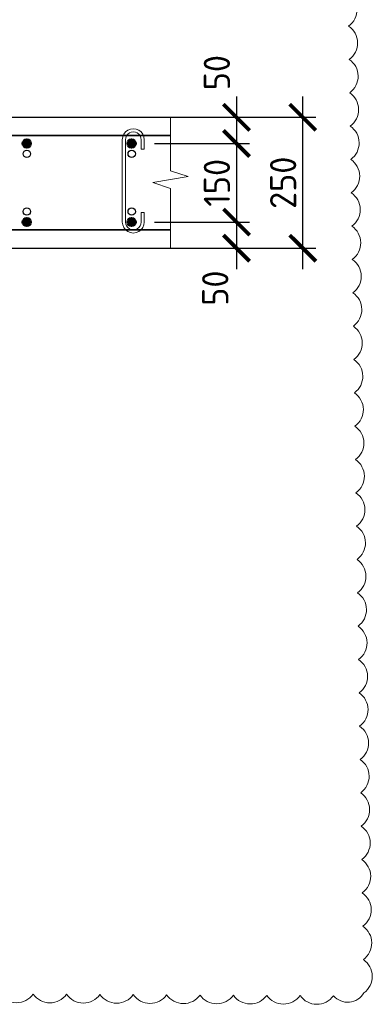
# Model space of a CAD drawing. Header units: millimetres. Extents: x 349531 to 1063351, y -131924 to 96186.
# Tile 27 of 230: x 466758 to 470122, y -61486 to -52085. Entities that reach past the tile are written whole.
import ezdxf

# ---------------------------------------------------------------- set-up
doc = ezdxf.new("R2010")
doc.units = ezdxf.units.MM
for name, color, linetype, lineweight in [('0.35 ___', 243, 'Continuous', 35), ('0.4 ___', 121, 'Continuous', 40), ('Арм_шпильки', 143, 'Continuous', 18), ('Арматура', 152, 'Continuous', 40), ('РАЗМЕРЫ', 1, 'Continuous', 9)]:
    doc.layers.add(name, color=color, linetype=linetype, lineweight=lineweight)
doc.styles.add('GOST 2.304', font='CS_Gost2304.shx')
doc.styles.add('GOST-2.304_Type-B', font='GOST_Common.ttf')
doc.dimstyles.new('СПДС', dxfattribs={"dimscale": 100, "dimtxt": 2.5, "dimasz": 2.5, "dimexe": 1.25, "dimexo": 0, "dimtad": 1, "dimdec": 0, "dimtxsty": 'GOST-2.304_Type-B', "dimblk": 'ARCHTICK', "dimcen": 2.5, "dimdle": 2, "dimadec": 0, "dimazin": 2, "dimtfac": 0.75, "dimtdec": 0, "dimtmove": 1, "dimatfit": 3, "dimfxl": 1, "dimtolj": 1, "dimarcsym": 1})

# ---------------------------------------------------------------- blocks, each defined once
blk = doc.blocks.new('_ArchTick')
at = {"color": 0, "linetype": 'ByBlock', "const_width": 0.15}
blk.add_lwpolyline([(-0.5, -0.5), (0.5, 0.5)], dxfattribs=at)
blk = doc.blocks.new('*D1114')
at = {"layer": 'DEFPOINTS', "color": 0, "transparency": 16777216}
for p in [(468195.7, -53017), (468045.4, -53267), (468826.4, -53267)]:
    blk.add_point(p, dxfattribs=at)
at = {"layer": 'РАЗМЕРЫ', "color": 0, "lineweight": -2, "transparency": 16777216}
for p, q in [((468826.4, -52817), (468826.4, -53467)), ((468195.7, -53017), (468951.4, -53017)), ((468045.4, -53267), (468951.4, -53267))]:
    blk.add_line(p, q, dxfattribs=at)
at = {"layer": 'РАЗМЕРЫ', "color": 0, "lineweight": -2, "transparency": 16777216, "xscale": 250, "yscale": 250, "zscale": 250}
for p, rotation in [((468826.4, -53017), 90), ((468826.4, -53267), 270)]:
    blk.add_blockref('_ArchTick', p, dxfattribs=dict(at, rotation=rotation))
at = {"layer": 'РАЗМЕРЫ', "color": 0, "transparency": 16777216, "insert": (468638.9, -52590.4), "char_height": 250, "attachment_point": 5, "rotation": 90, "style": 'GOST-2.304_Type-B'}
blk.add_mtext('\\A1;50', dxfattribs=at)
blk = doc.blocks.new('*D1115')
at = {"layer": 'DEFPOINTS', "color": 0, "transparency": 16777216}
for p in [(468045.4, -53267), (468045.4, -54017), (468826.4, -54017)]:
    blk.add_point(p, dxfattribs=at)
at = {"layer": 'РАЗМЕРЫ', "color": 0, "lineweight": -2, "transparency": 16777216}
for p, q in [((468826.4, -53067), (468826.4, -54217)), ((468045.4, -53267), (468951.4, -53267)), ((468045.4, -54017), (468951.4, -54017))]:
    blk.add_line(p, q, dxfattribs=at)
at = {"layer": 'РАЗМЕРЫ', "color": 0, "lineweight": -2, "transparency": 16777216, "xscale": 250, "yscale": 250, "zscale": 250}
for p, rotation in [((468826.4, -53267), 90), ((468826.4, -54017), 270)]:
    blk.add_blockref('_ArchTick', p, dxfattribs=dict(at, rotation=rotation))
at = {"layer": 'РАЗМЕРЫ', "color": 0, "transparency": 16777216, "insert": (468638.9, -53642), "char_height": 250, "attachment_point": 5, "rotation": 90, "style": 'GOST-2.304_Type-B'}
blk.add_mtext('\\A1;150', dxfattribs=at)
blk = doc.blocks.new('*D1116')
at = {"layer": 'DEFPOINTS', "color": 0, "transparency": 16777216}
for p in [(468045.4, -54017), (468195.7, -54267), (468826.4, -54267)]:
    blk.add_point(p, dxfattribs=at)
at = {"layer": 'РАЗМЕРЫ', "color": 0, "lineweight": -2, "transparency": 16777216}
for p, q in [((468826.4, -53817), (468826.4, -54467)), ((468045.4, -54017), (468951.4, -54017)), ((468195.7, -54267), (468951.4, -54267))]:
    blk.add_line(p, q, dxfattribs=at)
at = {"layer": 'РАЗМЕРЫ', "color": 0, "lineweight": -2, "transparency": 16777216, "xscale": 250, "yscale": 250, "zscale": 250}
for p, rotation in [((468826.4, -54017), 90), ((468826.4, -54267), 270)]:
    blk.add_blockref('_ArchTick', p, dxfattribs=dict(at, rotation=rotation))
at = {"layer": 'РАЗМЕРЫ', "color": 0, "transparency": 16777216, "insert": (468623.4, -54648.2), "char_height": 250, "attachment_point": 5, "rotation": 90, "style": 'GOST-2.304_Type-B'}
blk.add_mtext('\\A1;50', dxfattribs=at)
blk = doc.blocks.new('*D1117')
at = {"layer": 'DEFPOINTS', "color": 0, "transparency": 16777216}
for p in [(468195.7, -53017), (469458.8, -53017), (468195.7, -54267)]:
    blk.add_point(p, dxfattribs=at)
at = {"layer": 'РАЗМЕРЫ', "color": 0, "lineweight": -2, "transparency": 16777216}
for p, q in [((469458.8, -54467), (469458.8, -52817)), ((468195.7, -53017), (469583.8, -53017)), ((468195.7, -54267), (469583.8, -54267))]:
    blk.add_line(p, q, dxfattribs=at)
at = {"layer": 'РАЗМЕРЫ', "color": 0, "lineweight": -2, "transparency": 16777216, "xscale": 250, "yscale": 250, "zscale": 250}
for p, rotation in [((469458.8, -53017), 90), ((469458.8, -54267), 270)]:
    blk.add_blockref('_ArchTick', p, dxfattribs=dict(at, rotation=rotation))
at = {"layer": 'РАЗМЕРЫ', "color": 0, "transparency": 16777216, "insert": (469271.3, -53642), "char_height": 250, "attachment_point": 5, "rotation": 90, "style": 'GOST-2.304_Type-B'}
blk.add_mtext('\\A1;250', dxfattribs=at)
blk = doc.blocks.new('*U487')
for p, q in [((6, 24.2), (12.8, 27)), ((12.8, 27), (20, 28)), ((44, 28), (20, 28)), ((44, 20), (44, 28)), ((205.6, 28), (229.6, 28)), ((205.6, 20), (205.6, 28)), ((236.8, 27), (229.6, 28)), ((243.6, 24.2), (236.8, 27)), ((-8, 0), (-7, 7.2)), ((-7, 7.2), (-4.2, 14)), ((-4.2, 14), (0.2, 19.8)), ((0.2, 19.8), (6, 24.2)), ((20, 20), (44, 20)), ((229.6, 20), (205.6, 20)), ((249.4, 19.8), (243.6, 24.2)), ((253.8, 14), (249.4, 19.8)), ((256.6, 7.2), (253.8, 14)), ((257.6, 0), (256.6, 7.2)), ((256.6, -7.2), (257.6, 0)), ((-7, -7.2), (-8, 0)), ((-4.2, -14), (-7, -7.2)), ((0.2, -19.8), (-4.2, -14)), ((6, -24.2), (0.2, -19.8)), ((12.8, -27), (6, -24.2)), ((236.8, -27), (243.6, -24.2)), ((243.6, -24.2), (249.4, -19.8)), ((249.4, -19.8), (253.8, -14)), ((253.8, -14), (256.6, -7.2)), ((20, -28), (12.8, -27)), ((20, -28), (229.6, -28)), ((229.6, -28), (236.8, -27))]:
    blk.add_line(p, q)
at = {"color": 0, "linetype": 'ByBlock', "lineweight": -2}
for p, q in [((0, 0), (0.7, 5.2)), ((0.7, 5.2), (2.7, 10)), ((2.7, 10), (5.9, 14.1)), ((5.9, 14.1), (10, 17.3)), ((10, 17.3), (14.8, 19.3)), ((14.8, 19.3), (20, 20)), ((234.8, 19.3), (229.6, 20)), ((239.6, 17.3), (234.8, 19.3)), ((243.7, 14.1), (239.6, 17.3)), ((246.9, 10), (243.7, 14.1)), ((248.9, 5.2), (246.9, 10)), ((249.6, 0), (248.9, 5.2)), ((248.9, -5.2), (249.6, 0)), ((0.7, -5.2), (0, 0)), ((2.7, -10), (0.7, -5.2)), ((5.9, -14.1), (2.7, -10)), ((10, -17.3), (5.9, -14.1)), ((14.8, -19.3), (10, -17.3)), ((20, -20), (14.8, -19.3)), ((20, -20), (229.6, -20)), ((229.6, -20), (234.8, -19.3)), ((234.8, -19.3), (239.6, -17.3)), ((239.6, -17.3), (243.7, -14.1)), ((243.7, -14.1), (246.9, -10)), ((246.9, -10), (248.9, -5.2))]:
    blk.add_line(p, q, dxfattribs=at)
at = {"style": 'GOST 2.304', "oblique": 15, "flags": 9}
for tag, p in [('ДИАМЕТР', (117.8, -62.2)), ('ДЛИНА', (118.1, -72.5)), ('ПОЗИЦИЯ', (118, -56.6)), ('КЛАСС', (118, -67.8)), ('МАССА', (118.7, -78.2))]:
    blk.add_attdef(tag, p, '', height=2.5, dxfattribs=at)

msp = doc.modelspace()

# ---------------------------------------------------------------- hatches: boundary and pattern name
at = {"layer": 'Арматура'}
h = msp.add_hatch(color=256, dxfattribs=at)
h.dxf.hatch_style = 1
h.paths.add_polyline_path([(466825.2, -53227, -1), (466825.2, -53307, -1)])
h = msp.add_hatch(color=256, dxfattribs=at)
h.dxf.hatch_style = 1
h.paths.add_polyline_path([(467825.2, -53227, -1), (467825.2, -53307, -1)])
h = msp.add_hatch(color=256, dxfattribs=at)
h.dxf.hatch_style = 1
h.paths.add_polyline_path([(466825.2, -54057, 1), (466825.2, -53977, 1)])
h = msp.add_hatch(color=256, dxfattribs=at)
h.dxf.hatch_style = 1
h.paths.add_polyline_path([(467825.2, -54057, 1), (467825.2, -53977, 1)])

# ---------------------------------------------------------------- linework, layer by layer
at = {"layer": '0.35 ___', "ltscale": 100}
for p, q in [((460571.7, -53192), (468195.7, -53192)), ((463025.1, -54092), (468195.7, -54092))]:
    msp.add_line(p, q, dxfattribs=at)
at = {"layer": '0.4 ___', "lineweight": 25, "ltscale": 0.1}
for p, q in [((460571.7, -53017), (468195.7, -53017)), ((463972, -54267), (468195.7, -54267))]:
    msp.add_line(p, q, dxfattribs=at)
at = {"layer": 'Арматура'}
for centre in [(466825.2, -53267), (467825.2, -53267), (466825.2, -54017), (467825.2, -54017)]:
    msp.add_circle(centre, 40, dxfattribs=at)
at = {"layer": 'РАЗМЕРЫ', "color": 240, "true_color": 0xed1f24}
msp.add_lwpolyline([(466568.3, -61386.9, 0.520567), (466886.6, -61388.6, 0.520567), (467205, -61390.3, 0.520567), (467523.3, -61392, 0.520567), (467841.7, -61393.7, 0.520567), (468160, -61395.4, 0.520567), (468478.4, -61397.2, 0.520567), (468796.7, -61398.9, 0.520567), (469115.1, -61400.6, 0.520567), (469433.4, -61402.3, 0.520567), (469751.7, -61404, 0.520567), (470041.3, -61377.2, 0.520567), (470036.3, -61058.9, 0.520567), (470031.3, -60740.6, 0.520567), (470026.3, -60422.3, 0.520567), (470021.3, -60103.9, 0.520567), (470016.3, -59785.6, 0.520567), (470011.2, -59467.3, 0.520567), (470006.2, -59149, 0.520567), (470001.2, -58830.7, 0.520567), (469996.2, -58512.4, 0.520567), (469991.2, -58194.1, 0.520567), (469986.2, -57875.8, 0.520567), (469981.2, -57557.5, 0.520567), (469976.2, -57239.1, 0.520567), (469971.2, -56920.8, 0.520567), (469966.2, -56602.5, 0.520567), (469961.2, -56284.2, 0.520567), (469956.2, -55965.9, 0.520567), (469951.2, -55647.6, 0.520567), (469946.2, -55329.3, 0.520567), (469941.2, -55011, 0.520567), (469936.2, -54692.7, 0.520567), (469931.2, -54374.3, 0.520567), (469926.2, -54056, 0.520567), (469921.2, -53737.7, 0.520567), (469916.2, -53419.4, 0.520567), (469911.2, -53101.1, 0.520567), (469906.2, -52782.8, 0.520567), (469901.2, -52464.5, 0.520567), (469896.2, -52146.2, 0.520567), (469891.2, -51827.9, 0.520567)], format="xyb", dxfattribs=at)
at = {"layer": 'РАЗМЕРЫ'}
msp.add_lwpolyline([(468195.7, -53017), (468195.7, -53526.9), (468364.5, -53583.2), (468027, -53639.4), (468195.7, -53695.7), (468195.7, -54267)], dxfattribs=at)
at = {"layer": 'РАЗМЕРЫ', "color": 8, "linetype": 'Continuous', "lineweight": 30}
for centre in [(466826.2, -53365.2, -1800), (467826.2, -53365.2, -1800), (466826.2, -53917, -1800), (467826.2, -53917, -1800)]:
    msp.add_circle(centre, 35, dxfattribs=at)

# ---------------------------------------------------------------- block references
at = {"layer": 'Арм_шпильки', "color": 3, "xscale": 3.75, "yscale": 3.75, "zscale": 3.75, "rotation": 269.9999999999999}
msp.add_blockref('*U487', (467841.6, -53156), dxfattribs=at)

# ---------------------------------------------------------------- dimensions: what is measured, and where the dimension line sits
at = {"layer": 'РАЗМЕРЫ'}
for base, p1, p2, picture, middle in [((468826.4, -53267), (468195.7, -53017), (468045.4, -53267), '*D1114', (468826.4, -52590.4)), ((468826.4, -54267), (468045.4, -54017), (468195.7, -54267), '*D1116', (468810.9, -54648.2))]:
    dim = msp.add_linear_dim(base=base, p1=p1, p2=p2, angle=90, dimstyle='СПДС', override={"dimlfac": 0.2, "dimtofl": 0}, dxfattribs=at)
    dim.commit()
    dim.dimension.update_dxf_attribs({"geometry": picture, "text_midpoint": middle, "dimtype": 160})
for base, p1, p2, picture, middle in [((469458.8, -53017), (468195.7, -54267), (468195.7, -53017), '*D1117', (469271.3, -53642)), ((468826.4, -54017), (468045.4, -53267), (468045.4, -54017), '*D1115', (468638.9, -53642))]:
    dim = msp.add_linear_dim(base=base, p1=p1, p2=p2, angle=90, dimstyle='СПДС', override={"dimlfac": 0.2, "dimtofl": 0}, dxfattribs=at)
    dim.commit()
    dim.dimension.update_dxf_attribs({"geometry": picture, "text_midpoint": middle})

doc.saveas('drawing.dxf')
